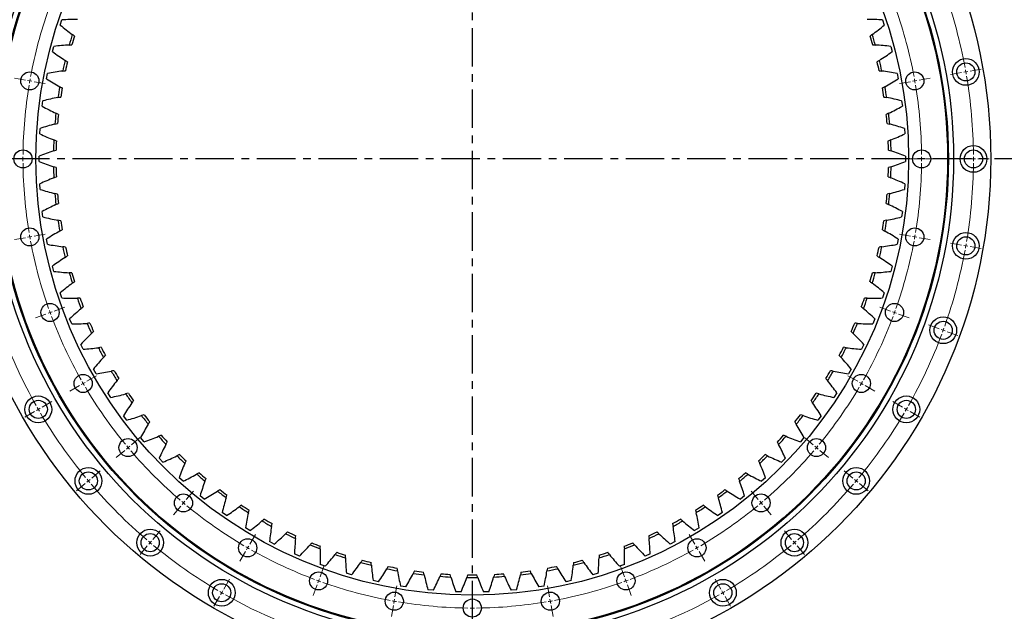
# Model space of a CAD drawing. Header units: millimetres. Extents: x 380 to 5919, y 4799 to 9139.
# Tile 5 of 12: x 1002 to 2142, y 7627 to 8312. Entities that reach past the tile are written whole.
import ezdxf

# ---------------------------------------------------------------- set-up
doc = ezdxf.new("R2010")
doc.units = ezdxf.units.MM
doc.header["$LTSCALE"] = 20
doc.linetypes.add('CENTER', pattern=[10.16, 6.35, -1.27, 1.27, -1.27])

msp = doc.modelspace()

# ---------------------------------------------------------------- linework, layer by layer
at = {"linetype": 'CENTER', "ltscale": 0.35}
for p, q in [((1526.1, 8800.4), (1526.1, 7501.7)), ((2174.8, 8151), (877.3, 8151))]:
    msp.add_line(p, q, dxfattribs=at)
at = {"color": 7, "linetype": 'Continuous', "lineweight": 25}
for p, q in [((1049.2, 8306), (1051.2, 8312)), ((2001, 8312), (2002.9, 8306)), ((1040.3, 8275.2), (1041.9, 8281.2)), ((2010.3, 8281.2), (2011.9, 8275.2)), ((1033.3, 8243.8), (1034.5, 8249.9)), ((2017.7, 8249.9), (2018.8, 8243.8)), ((1028.4, 8212), (1029.2, 8218.2)), ((2023, 8218.2), (2023.8, 8212)), ((1025.5, 8180), (1025.9, 8186.3)), ((2026.3, 8186.3), (2026.7, 8180)), ((1024.7, 8147.9), (1024.7, 8154.1)), ((2027.5, 8154.1), (2027.5, 8147.9)), ((1025.9, 8115.7), (1025.5, 8122)), ((2026.7, 8122), (2026.3, 8115.7)), ((1029.2, 8083.8), (1028.4, 8090)), ((2023.8, 8090), (2023, 8083.8)), ((1034.5, 8052.1), (1033.3, 8058.2)), ((2018.8, 8058.2), (2017.7, 8052.1)), ((1041.9, 8020.8), (1040.3, 8026.9)), ((2011.9, 8026.9), (2010.3, 8020.8)), ((1051.2, 7990), (1049.2, 7996)), ((2002.9, 7996), (2001, 7990)), ((1062.5, 7959.9), (1060.1, 7965.7)), ((1992, 7965.7), (1989.7, 7959.9)), ((1075.7, 7930.6), (1073, 7936.3)), ((1979.2, 7936.3), (1976.5, 7930.6)), ((1090.7, 7902.2), (1087.6, 7907.7)), ((1964.5, 7907.7), (1961.4, 7902.2)), ((1107.6, 7874.8), (1104.1, 7880.1)), ((1948, 7880.1), (1944.6, 7874.8)), ((1126.1, 7848.6), (1122.4, 7853.6)), ((1929.8, 7853.6), (1926, 7848.6)), ((1146.3, 7823.6), (1142.2, 7828.4)), ((1909.9, 7828.4), (1905.8, 7823.6)), ((1168.1, 7799.9), (1163.7, 7804.4)), ((1888.5, 7804.4), (1884.1, 7799.9)), ((1191.3, 7777.7), (1186.7, 7781.9)), ((1865.5, 7781.9), (1860.9, 7777.7)), ((1215.9, 7757), (1211, 7760.9)), ((1841.2, 7760.9), (1836.3, 7757)), ((1241.8, 7738), (1236.6, 7741.5)), ((1815.5, 7741.5), (1810.4, 7738)), ((1268.8, 7720.6), (1263.5, 7723.8)), ((1788.7, 7723.8), (1783.3, 7720.6)), ((1296.9, 7705), (1291.4, 7707.9)), ((1760.8, 7707.9), (1755.2, 7705)), ((1326, 7691.2), (1320.2, 7693.8)), ((1731.9, 7693.8), (1726.2, 7691.2)), ((1355.8, 7679.4), (1350, 7681.5)), ((1702.2, 7681.5), (1696.3, 7679.4)), ((1386.4, 7669.4), (1380.4, 7671.2)), ((1671.8, 7671.2), (1665.7, 7669.4)), ((1417.6, 7661.5), (1411.4, 7662.9)), ((1640.7, 7662.9), (1634.6, 7661.5)), ((1449.1, 7655.5), (1443, 7656.5)), ((1481.1, 7651.6), (1474.8, 7652.2)), ((1513.1, 7649.7), (1506.9, 7649.9)), ((1545.3, 7649.9), (1539, 7649.7)), ((1577.3, 7652.2), (1571.1, 7651.6)), ((1609.2, 7656.5), (1603, 7655.5))]:
    msp.add_line(p, q, dxfattribs=at)
at = {"color": 0, "linetype": 'Continuous', "lineweight": 18}
for p, q in [((2092.3, 8250.9), (2079.5, 8248.6)), ((2097.3, 8251.7), (2094.8, 8251.3)), ((2097.3, 8251.7), (2099.7, 8252.2)), ((2102.2, 8252.6), (2115, 8254.8)), ((1009.1, 8242.2), (996.3, 8244.4)), ((1014, 8241.3), (1011.5, 8241.7)), ((1014, 8241.3), (1016.4, 8240.9)), ((1018.9, 8240.4), (1031.7, 8238.2)), ((2033.3, 8240.4), (2020.5, 8238.2)), ((2038.2, 8241.3), (2035.7, 8240.9)), ((2038.2, 8241.3), (2040.6, 8241.7)), ((2043.1, 8242.2), (2055.9, 8244.4)), ((1006.1, 8151), (1003.6, 8151)), ((1006.1, 8151), (1008.6, 8151)), ((1011.1, 8151), (1024.1, 8151)), ((2041.1, 8151), (2028.1, 8151)), ((2046.1, 8151), (2043.6, 8151)), ((2046.1, 8151), (2048.6, 8151)), ((2051.1, 8151), (2064.1, 8151)), ((2101.1, 8151), (2088.1, 8151)), ((2106.1, 8151), (2103.6, 8151)), ((2106.1, 8151), (2108.6, 8151)), ((2111.1, 8151), (2124.1, 8151)), ((1009.1, 8059.8), (996.3, 8057.6)), ((1014, 8060.7), (1011.5, 8060.3)), ((1014, 8060.7), (1016.4, 8061.1)), ((1018.9, 8061.6), (1031.7, 8063.8)), ((2033.3, 8061.6), (2020.5, 8063.8)), ((2038.2, 8060.7), (2035.7, 8061.1)), ((2038.2, 8060.7), (2040.6, 8060.3)), ((2043.1, 8059.8), (2055.9, 8057.6)), ((2092.3, 8051.2), (2079.5, 8053.4)), ((2097.3, 8050.3), (2094.8, 8050.7)), ((2097.3, 8050.3), (2099.7, 8049.9)), ((2102.2, 8049.4), (2115, 8047.2)), ((1042.1, 7974.9), (1054.4, 7979.3)), ((2010, 7974.9), (1997.8, 7979.3)), ((1032.7, 7971.4), (1020.5, 7967)), ((1037.4, 7973.2), (1035.1, 7972.3)), ((1037.4, 7973.2), (1039.8, 7974)), ((2014.7, 7973.2), (2012.4, 7974)), ((2014.7, 7973.2), (2017.1, 7972.3)), ((2019.4, 7971.4), (2031.6, 7967)), ((2066.4, 7954.3), (2054.2, 7958.8)), ((2071.1, 7952.6), (2068.8, 7953.5)), ((2071.1, 7952.6), (2073.4, 7951.8)), ((2075.8, 7950.9), (2088, 7946.5)), ((1080.1, 7893.5), (1091.3, 7900)), ((1972.1, 7893.5), (1960.8, 7900)), ((1071.4, 7888.5), (1060.2, 7882)), ((1075.7, 7891), (1073.6, 7889.8)), ((1075.7, 7891), (1077.9, 7892.3)), ((1976.4, 7891), (1974.2, 7892.3)), ((1976.4, 7891), (1978.6, 7889.8)), ((1980.7, 7888.5), (1992, 7882)), ((1028.1, 7863.5), (1039.4, 7870)), ((2024, 7863.5), (2012.8, 7870)), ((1019.5, 7858.5), (1008.2, 7852)), ((1023.8, 7861), (1021.6, 7859.8)), ((1023.8, 7861), (1025.9, 7862.3)), ((2028.4, 7861), (2026.2, 7862.3)), ((2028.4, 7861), (2030.5, 7859.8)), ((2032.7, 7858.5), (2044, 7852)), ((1127.7, 7816.8), (1129.7, 7818.4)), ((1131.6, 7820), (1141.5, 7828.3)), ((1920.6, 7820), (1910.6, 7828.3)), ((1924.4, 7816.8), (1922.5, 7818.4)), ((1123.9, 7813.5), (1113.9, 7805.2)), ((1127.7, 7816.8), (1125.8, 7815.1)), ((1924.4, 7816.8), (1926.3, 7815.1)), ((1928.3, 7813.5), (1938.2, 7805.2)), ((1085.6, 7781.4), (1095.6, 7789.8)), ((1966.6, 7781.4), (1956.6, 7789.8)), ((1077.9, 7775), (1068, 7766.6)), ((1081.8, 7778.2), (1079.9, 7776.6)), ((1081.8, 7778.2), (1083.7, 7779.8)), ((1970.4, 7778.2), (1968.5, 7779.8)), ((1970.4, 7778.2), (1972.3, 7776.6)), ((1974.2, 7775), (1984.2, 7766.6)), ((1195, 7756.5), (1203.4, 7766.4)), ((1857.1, 7756.5), (1848.8, 7766.4)), ((1188.6, 7748.8), (1180.3, 7738.9)), ((1191.8, 7752.7), (1190.2, 7750.7)), ((1191.8, 7752.7), (1193.4, 7754.6)), ((1860.3, 7752.7), (1858.7, 7754.6)), ((1860.3, 7752.7), (1861.9, 7750.7)), ((1863.5, 7748.8), (1871.9, 7738.9)), ((1156.5, 7710.5), (1164.8, 7720.5)), ((1268.6, 7705), (1275.1, 7716.3)), ((1783.6, 7705), (1777.1, 7716.3)), ((1895.7, 7710.5), (1887.3, 7720.5)), ((1153.3, 7706.7), (1151.7, 7704.8)), ((1153.3, 7706.7), (1154.9, 7708.6)), ((1898.9, 7706.7), (1897.3, 7708.6)), ((1898.9, 7706.7), (1900.5, 7704.8)), ((1150, 7702.9), (1141.7, 7692.9)), ((1263.6, 7696.3), (1257.1, 7685.1)), ((1266.1, 7700.7), (1264.8, 7698.5)), ((1266.1, 7700.7), (1267.3, 7702.8)), ((1786.1, 7700.7), (1784.8, 7702.8)), ((1786.1, 7700.7), (1787.3, 7698.5)), ((1788.6, 7696.3), (1795.1, 7685.1)), ((1902.1, 7702.9), (1910.5, 7692.9)), ((1349.9, 7667.1), (1354.4, 7679.3)), ((1702.2, 7667.1), (1697.8, 7679.3)), ((1238.6, 7653), (1245.1, 7664.3)), ((1346.5, 7657.7), (1342.1, 7645.4)), ((1348.2, 7662.4), (1347.4, 7660)), ((1348.2, 7662.4), (1349.1, 7664.7)), ((1703.9, 7662.4), (1703.1, 7664.7)), ((1703.9, 7662.4), (1704.8, 7660)), ((1705.6, 7657.7), (1710.1, 7645.4)), ((1813.6, 7653), (1807.1, 7664.3)), ((1236.1, 7648.7), (1234.8, 7646.5)), ((1236.1, 7648.7), (1237.3, 7650.9)), ((1436.6, 7643.8), (1438.9, 7656.6)), ((1526.1, 7636), (1526.1, 7649)), ((1615.5, 7643.8), (1613.2, 7656.6)), ((1816.1, 7648.7), (1814.8, 7650.9)), ((1816.1, 7648.7), (1817.3, 7646.5)), ((1233.6, 7644.4), (1227.1, 7633.1)), ((1435.8, 7638.9), (1435.3, 7636.4)), ((1435.8, 7638.9), (1436.2, 7641.4)), ((1616.4, 7638.9), (1615.9, 7641.4)), ((1616.4, 7638.9), (1616.8, 7636.4)), ((1818.6, 7644.4), (1825.1, 7633.1)), ((1434.9, 7634), (1432.7, 7621.2)), ((1526.1, 7631), (1526.1, 7633.5)), ((1526.1, 7631), (1526.1, 7628.5)), ((1617.2, 7634), (1619.5, 7621.2))]:
    msp.add_line(p, q, dxfattribs=at)
at = {"color": 7, "linetype": 'Continuous', "lineweight": 25}
for centre, radius in [((1526.1, 8151), 600), ((1526.1, 8151), 557), ((1526.1, 8151), 551), ((1526.1, 8151), 550), ((1526.1, 8151), 505), ((2097.3, 8251.7), 15.5), ((2097.3, 8251.7), 10.5), ((1014, 8241.3), 10.5), ((2038.2, 8241.3), 10.5), ((1006.1, 8151), 10.5), ((2046.1, 8151), 10.5), ((2106.1, 8151), 15.5), ((2106.1, 8151), 10.5), ((1014, 8060.7), 10.5), ((2038.2, 8060.7), 10.5), ((2097.3, 8050.3), 15.5), ((2097.3, 8050.3), 10.5), ((1037.4, 7973.2), 10.5), ((2014.7, 7973.2), 10.5), ((2071.1, 7952.6), 15.5), ((2071.1, 7952.6), 10.5), ((1075.7, 7891), 10.5), ((1976.4, 7891), 10.5), ((1023.8, 7861), 15.5), ((2028.4, 7861), 15.5), ((1023.8, 7861), 10.5), ((2028.4, 7861), 10.5), ((1127.7, 7816.8), 10.5), ((1924.4, 7816.8), 10.5), ((1081.8, 7778.2), 15.5), ((1081.8, 7778.2), 10.5), ((1970.4, 7778.2), 15.5), ((1970.4, 7778.2), 10.5), ((1191.8, 7752.7), 10.5), ((1860.3, 7752.7), 10.5), ((1153.3, 7706.7), 15.5), ((1153.3, 7706.7), 10.5), ((1898.9, 7706.7), 15.5), ((1898.9, 7706.7), 10.5), ((1266.1, 7700.7), 10.5), ((1786.1, 7700.7), 10.5), ((1348.2, 7662.4), 10.5), ((1703.9, 7662.4), 10.5), ((1236.1, 7648.7), 15.5), ((1236.1, 7648.7), 10.5), ((1816.1, 7648.7), 15.5), ((1816.1, 7648.7), 10.5), ((1435.8, 7638.9), 10.5), ((1616.4, 7638.9), 10.5), ((1526.1, 7631), 10.5)]:
    msp.add_circle(centre, radius, dxfattribs=at)
at = {"color": 0, "linetype": 'Continuous', "lineweight": 18}
for radius, start, end in [(580, 10.4939, 19.5061), (520, 160.5509, 169.4491), (520, 10.5509, 19.4491), (580, 10, 10.247), (580, 9.753, 10), (520, 170, 170.2755), (520, 169.7245, 170), (520, 10, 10.2755), (520, 9.7245, 10), (580, 0.4939, 9.5061), (520, 170.5509, 179.4491), (520, 0.5509, 9.4491), (520, 179.7245, 180), (520, 180, 180.2755), (520, 0, 0.2755), (520, 359.7245, 0), (580, 0, 0.247), (580, 359.753, 0), (520, 180.5509, 189.4491), (520, 350.5509, 359.4491), (580, 350.4939, 359.5061), (520, 189.7245, 190), (520, 190, 190.2755), (520, 349.7245, 350), (520, 350, 350.2755), (520, 190.5509, 199.4491), (520, 340.5509, 349.4491), (580, 340.4939, 349.5061), (580, 349.753, 350), (580, 350, 350.247), (520, 199.7245, 200), (520, 200, 200.2755), (520, 200.5509, 209.4491), (520, 330.5509, 339.4491), (520, 339.7245, 340), (520, 340, 340.2755), (580, 340, 340.247), (580, 200.4939, 209.5061), (580, 330.4939, 339.5061), (580, 339.753, 340), (520, 209.7245, 210), (520, 210, 210.2755), (520, 210.5509, 219.4491), (520, 320.5509, 329.4491), (520, 329.7245, 330), (520, 330, 330.2755), (580, 209.753, 210), (580, 330, 330.247), (580, 210, 210.247), (580, 210.4939, 219.5061), (580, 320.4939, 329.5061), (580, 329.753, 330), (520, 219.7245, 220), (520, 320, 320.2755), (520, 220, 220.2755), (520, 220.5509, 229.4491), (520, 310.5509, 319.4491), (520, 319.7245, 320), (580, 219.753, 220), (580, 220, 220.247), (580, 220.4939, 229.5061), (580, 310.4939, 319.5061), (580, 319.753, 320), (580, 320, 320.247), (520, 229.7245, 230), (520, 230, 230.2755), (520, 230.5509, 239.4491), (520, 300.5509, 309.4491), (520, 309.7245, 310), (520, 310, 310.2755), (580, 229.753, 230), (580, 230, 230.247), (580, 230.4939, 239.5061), (580, 300.4939, 309.5061), (580, 309.753, 310), (580, 310, 310.247), (520, 239.7245, 240), (520, 240, 240.2755), (520, 240.5509, 249.4491), (520, 290.5509, 299.4491), (520, 299.7245, 300), (520, 300, 300.2755), (520, 249.7245, 250), (520, 250, 250.2755), (520, 250.5509, 259.4491), (520, 280.5509, 289.4491), (520, 289.7245, 290), (520, 290, 290.2755), (580, 239.753, 240), (580, 240, 240.247), (580, 240.4939, 249.5061), (580, 290.4939, 299.5061), (580, 299.753, 300), (580, 300, 300.247), (520, 259.7245, 260), (520, 260, 260.2755), (520, 260.5509, 269.4491), (520, 270.5509, 279.4491), (520, 279.7245, 280), (520, 280, 280.2755), (520, 269.7245, 270), (520, 270, 270.2755)]:
    msp.add_arc((1526.1, 8151), radius, start, end, dxfattribs=at)
at = {"color": 7, "linetype": 'Continuous', "lineweight": 25}
for radius, start, end in [(484.8, 162.7179, 164.2209), (481.8, 162.8384, 164.1003), (481.8, 15.8997, 17.1616), (484.8, 15.7791, 17.2821), (484.8, 166.3914, 167.8944), (481.8, 166.5119, 167.7738), (481.8, 12.2262, 13.4881), (484.8, 12.1056, 13.6086), (484.8, 170.0648, 171.5678), (481.7, 170.1854, 171.4473), (481.8, 8.5527, 9.8146), (484.8, 8.4322, 9.9352), (484.8, 173.7383, 175.2413), (481.8, 173.8588, 175.1208), (481.8, 4.8792, 6.1412), (484.8, 4.7587, 6.2617), (484.8, 177.4118, 178.9148), (481.8, 177.5323, 178.7942), (481.8, 1.2058, 2.4677), (484.8, 1.0852, 2.5882), (484.8, 181.0852, 182.5882), (481.8, 181.2058, 182.4677), (481.8, 357.5323, 358.7942), (484.8, 357.4118, 358.9148), (484.8, 184.7587, 186.2617), (481.8, 184.8792, 186.1412), (481.8, 353.8588, 355.1208), (484.8, 353.7383, 355.2413), (484.8, 188.4322, 189.9352), (481.7, 188.5527, 189.8146), (481.7, 350.1854, 351.4473), (484.8, 350.0648, 351.5678), (484.8, 192.1056, 193.6086), (481.7, 192.2262, 193.4881), (481.7, 346.5119, 347.7738), (484.8, 346.3914, 347.8944), (484.7, 195.7791, 197.2821), (481.8, 195.8997, 197.1616), (481.7, 342.8384, 344.1003), (484.7, 342.7179, 344.2209), (484.7, 199.4526, 200.9556), (481.7, 199.5731, 200.835), (481.7, 339.165, 340.4269), (484.7, 339.0444, 340.5474), (484.8, 203.1261, 204.6291), (481.7, 203.2466, 204.5085), (481.8, 335.4915, 336.7534), (484.7, 335.3709, 336.8739), (484.8, 206.7995, 208.3025), (481.7, 206.9201, 208.182), (481.8, 331.818, 333.0799), (484.8, 331.6975, 333.2005), (484.8, 210.473, 211.976), (481.7, 210.5935, 211.8554), (481.7, 328.1446, 329.4065), (484.8, 328.024, 329.527), (484.7, 214.1465, 215.6495), (481.7, 214.267, 215.5289), (481.7, 324.4711, 325.733), (484.7, 324.3505, 325.8535), (484.7, 217.8199, 219.3229), (481.7, 217.9405, 219.2024), (481.7, 320.7976, 322.0595), (484.7, 320.6771, 322.1801), (484.7, 221.4934, 222.9964), (481.7, 221.6139, 222.8759), (481.8, 317.1241, 318.3861), (484.7, 317.0036, 318.5066), (484.7, 225.1669, 226.6699), (481.7, 225.2874, 226.5493), (481.7, 313.4507, 314.7126), (484.7, 313.3301, 314.8331), (484.7, 228.8403, 230.3433), (481.7, 228.9609, 230.2228), (481.7, 309.7772, 311.0391), (484.8, 309.6567, 311.1597), (484.7, 232.5138, 234.0168), (481.7, 232.6344, 233.8963), (481.8, 306.1037, 307.3656), (484.7, 305.9832, 307.4862), (481.7, 236.3078, 237.5697), (481.7, 302.4303, 303.6922), (484.7, 236.1873, 237.6903), (484.7, 302.3097, 303.8127), (484.7, 239.8607, 241.3637), (481.7, 239.9813, 241.2432), (481.7, 298.7568, 300.0187), (484.7, 298.6363, 300.1393), (484.8, 243.5342, 245.0372), (481.7, 243.6548, 244.9167), (481.7, 295.0833, 296.3452), (484.7, 294.9628, 296.4658), (484.7, 247.2077, 248.7107), (481.8, 247.3282, 248.5901), (481.7, 291.4099, 292.6718), (484.7, 291.2893, 292.7923), (484.7, 250.8812, 252.3842), (481.7, 251.0017, 252.2636), (481.7, 287.7364, 288.9983), (484.7, 287.6158, 289.1188), (484.7, 254.5546, 256.0576), (481.7, 254.6752, 255.9371), (484.7, 283.9424, 285.4454), (481.8, 284.0629, 285.3248), (484.7, 258.2281, 259.7311), (481.7, 258.3486, 259.6105), (484.7, 261.9016, 263.4046), (481.7, 262.0221, 263.284), (481.7, 265.6956, 266.9575), (481.7, 269.369, 270.631), (481.7, 273.0425, 274.3044), (484.7, 276.5954, 278.0984), (481.7, 276.716, 277.9779), (484.7, 280.2689, 281.7719), (481.7, 280.3895, 281.6514), (484.7, 265.575, 267.078), (484.7, 269.2485, 270.7515), (484.7, 272.922, 274.425)]:
    msp.add_arc((1526.1, 8151), radius, start, end, dxfattribs=at)
for points in [[(1069, 8312.4), (1063.1, 8312.5), (1057.1, 8312.3), (1051.2, 8312)], [(2001, 8312), (1995, 8312.3), (1989.1, 8312.5), (1983.2, 8312.4)], [(1049.2, 8306), (1053.8, 8302.2), (1058.4, 8298.5), (1063.2, 8295)], [(1988.9, 8295), (1993.7, 8298.5), (1998.4, 8302.2), (2002.9, 8306)], [(1065.8, 8293.2), (1064.9, 8293.8), (1064.1, 8294.4), (1063.2, 8295)], [(1988.9, 8295), (1988.1, 8294.4), (1987.2, 8293.8), (1986.4, 8293.2)], [(1040.3, 8275.2), (1045, 8271.6), (1049.9, 8268.3), (1054.9, 8265.1)], [(1059.6, 8282.8), (1053.7, 8282.5), (1047.7, 8282), (1041.9, 8281.2)], [(1059.6, 8282.8), (1060.6, 8282.9), (1061.7, 8282.9), (1062.8, 8283)], [(1989.4, 8283), (1990.5, 8282.9), (1991.5, 8282.9), (1992.6, 8282.8)], [(2010.3, 8281.2), (2004.4, 8282), (1998.5, 8282.5), (1992.6, 8282.8)], [(1997.2, 8265.1), (2002.2, 8268.3), (2007.1, 8271.6), (2011.9, 8275.2)], [(1057.6, 8263.4), (1056.7, 8263.9), (1055.8, 8264.5), (1054.9, 8265.1)], [(1997.2, 8265.1), (1996.3, 8264.5), (1995.4, 8263.9), (1994.5, 8263.4)], [(1052.1, 8252.7), (1046.2, 8251.9), (1040.3, 8251), (1034.5, 8249.9)], [(1052.1, 8252.7), (1053.2, 8252.8), (1054.2, 8252.9), (1055.3, 8253)], [(1996.9, 8253), (1998, 8252.9), (1999, 8252.8), (2000, 8252.7)], [(2017.7, 8249.9), (2011.8, 8251), (2006, 8251.9), (2000, 8252.7)], [(1033.3, 8243.8), (1038.3, 8240.6), (1043.4, 8237.5), (1048.6, 8234.6)], [(2003.6, 8234.6), (2008.8, 8237.5), (2013.9, 8240.6), (2018.8, 8243.8)], [(1051.4, 8233.1), (1050.4, 8233.6), (1049.5, 8234.1), (1048.6, 8234.6)], [(2003.6, 8234.6), (2002.6, 8234.1), (2001.7, 8233.6), (2000.8, 8233.1)], [(1046.6, 8222.1), (1040.7, 8221), (1034.9, 8219.7), (1029.2, 8218.2)], [(1046.6, 8222.1), (1047.6, 8222.3), (1048.6, 8222.5), (1049.7, 8222.6)], [(2002.5, 8222.6), (2003.5, 8222.5), (2004.5, 8222.3), (2005.6, 8222.1)], [(2023, 8218.2), (2017.2, 8219.7), (2011.4, 8221), (2005.6, 8222.1)], [(1028.4, 8212), (1033.6, 8209.1), (1038.8, 8206.4), (1044.2, 8203.9)], [(2007.9, 8203.9), (2013.3, 8206.4), (2018.6, 8209.1), (2023.8, 8212)], [(1047.1, 8202.5), (1046.1, 8203), (1045.2, 8203.4), (1044.2, 8203.9)], [(2007.9, 8203.9), (2007, 8203.4), (2006, 8203), (2005.1, 8202.5)], [(1043, 8191.2), (1037.2, 8189.8), (1031.5, 8188.1), (1025.9, 8186.3)], [(1043, 8191.2), (1044, 8191.5), (1045, 8191.7), (1046.1, 8192)], [(2006.1, 8192), (2007.1, 8191.7), (2008.1, 8191.5), (2009.2, 8191.2)], [(2026.3, 8186.3), (2020.6, 8188.1), (2014.9, 8189.8), (2009.2, 8191.2)], [(1025.5, 8180), (1030.8, 8177.5), (1036.3, 8175.1), (1041.8, 8172.9)], [(1044.8, 8171.7), (1043.8, 8172.1), (1042.8, 8172.5), (1041.8, 8172.9)], [(2010.3, 8172.9), (2009.4, 8172.5), (2008.4, 8172.1), (2007.4, 8171.7)], [(2010.3, 8172.9), (2015.9, 8175.1), (2021.3, 8177.5), (2026.7, 8180)], [(1041.4, 8160.2), (1035.8, 8158.4), (1030.2, 8156.3), (1024.7, 8154.1)], [(1041.4, 8160.2), (1042.4, 8160.5), (1043.4, 8160.8), (1044.4, 8161.1)], [(2007.7, 8161.1), (2008.7, 8160.8), (2009.7, 8160.5), (2010.7, 8160.2)], [(2027.5, 8154.1), (2022, 8156.3), (2016.4, 8158.4), (2010.7, 8160.2)], [(1024.7, 8147.9), (1030.2, 8145.7), (1035.8, 8143.7), (1041.4, 8141.8)], [(2010.7, 8141.8), (2016.4, 8143.7), (2022, 8145.7), (2027.5, 8147.9)], [(1044.4, 8140.9), (1043.4, 8141.2), (1042.4, 8141.5), (1041.4, 8141.8)], [(2010.7, 8141.8), (2009.7, 8141.5), (2008.7, 8141.2), (2007.7, 8140.9)], [(1041.8, 8129.1), (1036.3, 8126.9), (1030.8, 8124.6), (1025.5, 8122)], [(1041.8, 8129.1), (1042.8, 8129.5), (1043.8, 8129.9), (1044.8, 8130.3)], [(2007.4, 8130.3), (2008.4, 8129.9), (2009.4, 8129.5), (2010.3, 8129.1)], [(2026.7, 8122), (2021.3, 8124.6), (2015.9, 8126.9), (2010.3, 8129.1)], [(1025.9, 8115.7), (1031.5, 8113.9), (1037.2, 8112.3), (1043, 8110.8)], [(2009.2, 8110.8), (2014.9, 8112.3), (2020.6, 8113.9), (2026.3, 8115.7)], [(1046.1, 8110), (1045, 8110.3), (1044, 8110.5), (1043, 8110.8)], [(2009.2, 8110.8), (2008.1, 8110.5), (2007.1, 8110.3), (2006.1, 8110)], [(1044.2, 8098.1), (1038.8, 8095.6), (1033.6, 8092.9), (1028.4, 8090)], [(1044.2, 8098.1), (1045.2, 8098.6), (1046.1, 8099), (1047.1, 8099.5)], [(2005.1, 8099.5), (2006, 8099), (2007, 8098.6), (2007.9, 8098.1)], [(2023.8, 8090), (2018.6, 8092.9), (2013.3, 8095.6), (2007.9, 8098.1)], [(1029.2, 8083.8), (1034.9, 8082.3), (1040.7, 8081), (1046.6, 8079.9)], [(1049.7, 8079.4), (1048.6, 8079.5), (1047.6, 8079.7), (1046.6, 8079.9)], [(2005.6, 8079.9), (2004.5, 8079.7), (2003.5, 8079.5), (2002.5, 8079.4)], [(2005.6, 8079.9), (2011.4, 8081), (2017.2, 8082.3), (2023, 8083.8)], [(1048.6, 8067.4), (1049.5, 8067.9), (1050.4, 8068.4), (1051.4, 8068.9)], [(2000.8, 8068.9), (2001.7, 8068.4), (2002.6, 8067.9), (2003.6, 8067.4)], [(1048.6, 8067.4), (1043.4, 8064.5), (1038.3, 8061.4), (1033.3, 8058.2)], [(2018.8, 8058.2), (2013.9, 8061.4), (2008.8, 8064.5), (2003.6, 8067.4)], [(1034.5, 8052.1), (1040.3, 8051), (1046.2, 8050.1), (1052.1, 8049.3)], [(1055.3, 8049), (1054.2, 8049.1), (1053.2, 8049.2), (1052.1, 8049.3)], [(2000, 8049.3), (1999, 8049.2), (1998, 8049.1), (1996.9, 8049)], [(2000, 8049.3), (2006, 8050.1), (2011.8, 8051), (2017.7, 8052.1)], [(1054.9, 8036.9), (1049.9, 8033.7), (1045, 8030.4), (1040.3, 8026.9)], [(1054.9, 8036.9), (1055.8, 8037.5), (1056.7, 8038.1), (1057.6, 8038.6)], [(1994.5, 8038.6), (1995.4, 8038.1), (1996.3, 8037.5), (1997.2, 8036.9)], [(2011.9, 8026.9), (2007.1, 8030.4), (2002.2, 8033.7), (1997.2, 8036.9)], [(1041.9, 8020.8), (1047.7, 8020.1), (1053.7, 8019.5), (1059.6, 8019.2)], [(1062.8, 8019), (1061.7, 8019.1), (1060.6, 8019.1), (1059.6, 8019.2)], [(1992.6, 8019.2), (1991.5, 8019.1), (1990.5, 8019.1), (1989.4, 8019)], [(1992.6, 8019.2), (1998.5, 8019.5), (2004.4, 8020.1), (2010.3, 8020.8)], [(1063.2, 8007), (1058.4, 8003.5), (1053.8, 7999.8), (1049.2, 7996)], [(1063.2, 8007), (1064.1, 8007.6), (1064.9, 8008.2), (1065.8, 8008.9)], [(1986.4, 8008.9), (1987.2, 8008.2), (1988.1, 8007.6), (1988.9, 8007)], [(2002.9, 7996), (1998.4, 7999.8), (1993.7, 8003.5), (1988.9, 8007)], [(1051.2, 7990), (1057.1, 7989.7), (1063.1, 7989.5), (1069, 7989.6)], [(1072.2, 7989.6), (1071.1, 7989.6), (1070.1, 7989.6), (1069, 7989.6)], [(1983.2, 7989.6), (1982.1, 7989.6), (1981, 7989.6), (1980, 7989.6)], [(1983.2, 7989.6), (1989.1, 7989.5), (1995, 7989.7), (2001, 7990)], [(1073.4, 7977.6), (1068.8, 7973.8), (1064.4, 7969.9), (1060.1, 7965.7)], [(1073.4, 7977.6), (1074.2, 7978.3), (1075, 7979), (1075.8, 7979.7)], [(1976.3, 7979.7), (1977.1, 7979), (1978, 7978.3), (1978.8, 7977.6)], [(1992, 7965.7), (1987.7, 7969.9), (1983.3, 7973.8), (1978.8, 7977.6)], [(1062.5, 7959.9), (1068.4, 7960), (1074.3, 7960.2), (1080.3, 7960.6)], [(1083.4, 7960.9), (1082.4, 7960.8), (1081.3, 7960.7), (1080.3, 7960.6)], [(1971.9, 7960.6), (1970.8, 7960.7), (1969.8, 7960.8), (1968.7, 7960.9)], [(1971.9, 7960.6), (1977.8, 7960.2), (1983.7, 7960), (1989.7, 7959.9)], [(1085.4, 7949), (1081.1, 7944.9), (1077, 7940.6), (1073, 7936.3)], [(1085.4, 7949), (1086.2, 7949.7), (1087, 7950.4), (1087.7, 7951.2)], [(1964.4, 7951.2), (1965.2, 7950.4), (1966, 7949.7), (1966.7, 7949)], [(1979.2, 7936.3), (1975.2, 7940.6), (1971, 7944.9), (1966.7, 7949)], [(1075.7, 7930.6), (1081.6, 7931), (1087.5, 7931.6), (1093.4, 7932.4)], [(1096.5, 7932.9), (1095.5, 7932.7), (1094.4, 7932.6), (1093.4, 7932.4)], [(1958.8, 7932.4), (1957.7, 7932.6), (1956.7, 7932.7), (1955.6, 7932.9)], [(1958.8, 7932.4), (1964.7, 7931.6), (1970.6, 7931), (1976.5, 7930.6)], [(1099.3, 7921.2), (1095.2, 7916.8), (1091.4, 7912.3), (1087.6, 7907.7)], [(1099.3, 7921.2), (1100, 7921.9), (1100.7, 7922.7), (1101.4, 7923.5)], [(1950.7, 7923.5), (1951.4, 7922.7), (1952.2, 7921.9), (1952.9, 7921.2)], [(1964.5, 7907.7), (1960.8, 7912.3), (1956.9, 7916.8), (1952.9, 7921.2)], [(1090.7, 7902.2), (1096.6, 7903), (1102.5, 7904), (1108.3, 7905.2)], [(1111.4, 7905.8), (1110.4, 7905.6), (1109.3, 7905.4), (1108.3, 7905.2)], [(1943.9, 7905.2), (1942.8, 7905.4), (1941.8, 7905.6), (1940.8, 7905.8)], [(1943.9, 7905.2), (1949.7, 7904), (1955.6, 7903), (1961.4, 7902.2)], [(1114.9, 7894.3), (1111.1, 7889.7), (1107.6, 7884.9), (1104.1, 7880.1)], [(1114.9, 7894.3), (1115.5, 7895.1), (1116.2, 7895.9), (1116.9, 7896.7)], [(1935.3, 7896.7), (1935.9, 7895.9), (1936.6, 7895.1), (1937.3, 7894.3)], [(1948, 7880.1), (1944.6, 7884.9), (1941, 7889.7), (1937.3, 7894.3)], [(1107.6, 7874.8), (1113.4, 7876), (1119.2, 7877.4), (1124.9, 7878.9)], [(1127.9, 7879.8), (1126.9, 7879.5), (1125.9, 7879.2), (1124.9, 7878.9)], [(1927.3, 7878.9), (1926.2, 7879.2), (1925.2, 7879.5), (1924.2, 7879.8)], [(1927.3, 7878.9), (1933, 7877.4), (1938.8, 7876), (1944.6, 7874.8)], [(1132.2, 7868.5), (1128.7, 7863.6), (1125.5, 7858.7), (1122.4, 7853.6)], [(1132.2, 7868.5), (1132.8, 7869.3), (1133.4, 7870.2), (1134, 7871.1)], [(1918.1, 7871.1), (1918.8, 7870.2), (1919.4, 7869.3), (1920, 7868.5)], [(1929.8, 7853.6), (1926.7, 7858.7), (1923.4, 7863.6), (1920, 7868.5)], [(1126.1, 7848.6), (1131.8, 7850.1), (1137.5, 7851.8), (1143.2, 7853.8)], [(1146.1, 7854.8), (1145.2, 7854.5), (1144.2, 7854.1), (1143.2, 7853.8)], [(1909, 7853.8), (1908, 7854.1), (1907, 7854.5), (1906, 7854.8)], [(1909, 7853.8), (1914.6, 7851.8), (1920.3, 7850.1), (1926, 7848.6)], [(1151.1, 7843.8), (1148, 7838.8), (1145, 7833.6), (1142.2, 7828.4)], [(1151.1, 7843.8), (1151.6, 7844.7), (1152.2, 7845.6), (1152.8, 7846.5)], [(1899.4, 7846.5), (1900, 7845.6), (1900.5, 7844.7), (1901.1, 7843.8)], [(1909.9, 7828.4), (1907.1, 7833.6), (1904.2, 7838.8), (1901.1, 7843.8)], [(1146.3, 7823.6), (1151.9, 7825.5), (1157.5, 7827.6), (1163, 7829.8)], [(1165.9, 7831.1), (1164.9, 7830.7), (1164, 7830.2), (1163, 7829.8)], [(1889.2, 7829.8), (1888.2, 7830.2), (1887.2, 7830.7), (1886.3, 7831.1)], [(1889.2, 7829.8), (1894.7, 7827.6), (1900.2, 7825.5), (1905.8, 7823.6)], [(1171.5, 7820.4), (1168.7, 7815.2), (1166.1, 7809.8), (1163.7, 7804.4)], [(1171.5, 7820.4), (1172, 7821.4), (1172.5, 7822.3), (1173, 7823.2)], [(1879.1, 7823.2), (1879.6, 7822.3), (1880.1, 7821.4), (1880.6, 7820.4)], [(1888.5, 7804.4), (1886, 7809.8), (1883.4, 7815.2), (1880.6, 7820.4)], [(1168.1, 7799.9), (1173.6, 7802.2), (1179, 7804.6), (1184.3, 7807.2)], [(1187.1, 7808.7), (1186.2, 7808.2), (1185.3, 7807.7), (1184.3, 7807.2)], [(1867.8, 7807.2), (1866.9, 7807.7), (1866, 7808.2), (1865, 7808.7)], [(1867.8, 7807.2), (1873.2, 7804.6), (1878.6, 7802.2), (1884.1, 7799.9)], [(1193.4, 7798.4), (1191, 7793), (1188.7, 7787.5), (1186.7, 7781.9)], [(1193.4, 7798.4), (1193.9, 7799.4), (1194.3, 7800.3), (1194.8, 7801.3)], [(1857.4, 7801.3), (1857.8, 7800.3), (1858.3, 7799.4), (1858.7, 7798.4)], [(1865.5, 7781.9), (1863.4, 7787.5), (1861.2, 7793), (1858.7, 7798.4)], [(1191.3, 7777.7), (1196.6, 7780.3), (1201.9, 7783.1), (1207, 7786)], [(1209.8, 7787.6), (1208.9, 7787.1), (1208, 7786.6), (1207, 7786)], [(1845.1, 7786), (1844.2, 7786.6), (1843.3, 7787.1), (1842.4, 7787.6)], [(1845.1, 7786), (1850.3, 7783.1), (1855.5, 7780.3), (1860.9, 7777.7)], [(1216.7, 7777.8), (1214.6, 7772.2), (1212.7, 7766.6), (1211, 7760.9)], [(1216.7, 7777.8), (1217.1, 7778.8), (1217.5, 7779.8), (1217.9, 7780.8)], [(1834.3, 7780.8), (1834.7, 7779.8), (1835.1, 7778.8), (1835.4, 7777.8)], [(1841.2, 7760.9), (1839.4, 7766.6), (1837.5, 7772.2), (1835.4, 7777.8)], [(1215.9, 7757), (1221.1, 7760), (1226.1, 7763.1), (1231.1, 7766.4)], [(1233.7, 7768.1), (1232.8, 7767.5), (1232, 7766.9), (1231.1, 7766.4)], [(1241.3, 7758.7), (1241.6, 7759.8), (1241.9, 7760.8), (1242.2, 7761.8)], [(1809.9, 7761.8), (1810.3, 7760.8), (1810.6, 7759.8), (1810.9, 7758.7)], [(1821.1, 7766.4), (1820.2, 7766.9), (1819.3, 7767.5), (1818.5, 7768.1)], [(1821.1, 7766.4), (1826, 7763.1), (1831.1, 7760), (1836.3, 7757)], [(1241.3, 7758.7), (1239.5, 7753.1), (1238, 7747.3), (1236.6, 7741.5)], [(1258.8, 7750.2), (1258, 7749.5), (1257.2, 7748.9), (1256.3, 7748.2)], [(1795.8, 7748.2), (1795, 7748.9), (1794.2, 7749.5), (1793.3, 7750.2)], [(1815.5, 7741.5), (1814.2, 7747.3), (1812.6, 7753.1), (1810.9, 7758.7)], [(1241.8, 7738), (1246.7, 7741.2), (1251.6, 7744.7), (1256.3, 7748.2)], [(1267, 7741.3), (1265.6, 7735.5), (1264.4, 7729.7), (1263.5, 7723.8)], [(1267, 7741.3), (1267.2, 7742.3), (1267.5, 7743.4), (1267.7, 7744.4)], [(1784.4, 7744.4), (1784.7, 7743.4), (1784.9, 7742.3), (1785.2, 7741.3)], [(1788.7, 7723.8), (1787.7, 7729.7), (1786.5, 7735.5), (1785.2, 7741.3)], [(1795.8, 7748.2), (1800.6, 7744.7), (1805.4, 7741.2), (1810.4, 7738)], [(1268.8, 7720.6), (1273.6, 7724.2), (1278.2, 7727.9), (1282.7, 7731.8)], [(1285.1, 7733.9), (1284.3, 7733.2), (1283.5, 7732.5), (1282.7, 7731.8)], [(1293.8, 7725.5), (1293.9, 7726.6), (1294.1, 7727.6), (1294.3, 7728.7)], [(1757.8, 7728.7), (1758, 7727.6), (1758.2, 7726.6), (1758.4, 7725.5)], [(1769.5, 7731.8), (1768.7, 7732.5), (1767.9, 7733.2), (1767.1, 7733.9)], [(1769.5, 7731.8), (1774, 7727.9), (1778.6, 7724.2), (1783.3, 7720.6)], [(1293.8, 7725.5), (1292.8, 7719.7), (1292, 7713.8), (1291.4, 7707.9)], [(1296.9, 7705), (1301.4, 7708.9), (1305.8, 7712.9), (1310, 7717.1)], [(1312.3, 7719.3), (1311.5, 7718.5), (1310.8, 7717.8), (1310, 7717.1)], [(1321.5, 7711.5), (1321.6, 7712.6), (1321.7, 7713.6), (1321.8, 7714.7)], [(1730.3, 7714.7), (1730.4, 7713.6), (1730.5, 7712.6), (1730.7, 7711.5)], [(1742.1, 7717.1), (1741.4, 7717.8), (1740.6, 7718.5), (1739.9, 7719.3)], [(1742.1, 7717.1), (1746.4, 7712.9), (1750.7, 7708.9), (1755.2, 7705)], [(1760.8, 7707.9), (1760.2, 7713.8), (1759.4, 7719.7), (1758.4, 7725.5)], [(1321.5, 7711.5), (1320.9, 7705.6), (1320.5, 7699.7), (1320.2, 7693.8)], [(1326, 7691.2), (1330.2, 7695.4), (1334.3, 7699.7), (1338.3, 7704.1)], [(1340.4, 7706.5), (1339.7, 7705.7), (1339, 7704.9), (1338.3, 7704.1)], [(1713.9, 7704.1), (1713.2, 7704.9), (1712.5, 7705.7), (1711.8, 7706.5)], [(1713.9, 7704.1), (1717.8, 7699.7), (1721.9, 7695.4), (1726.2, 7691.2)], [(1731.9, 7693.8), (1731.7, 7699.7), (1731.3, 7705.6), (1730.7, 7711.5)], [(1350.1, 7699.3), (1349.8, 7693.4), (1349.8, 7687.5), (1350, 7681.5)], [(1350.1, 7699.3), (1350.1, 7700.4), (1350.2, 7701.4), (1350.2, 7702.5)], [(1355.8, 7679.4), (1359.8, 7683.8), (1363.6, 7688.3), (1367.3, 7693)], [(1369.2, 7695.5), (1368.6, 7694.7), (1368, 7693.8), (1367.3, 7693)], [(1379.4, 7689), (1379.4, 7690), (1379.3, 7691.1), (1379.3, 7692.2)], [(1672.8, 7692.2), (1672.8, 7691.1), (1672.8, 7690), (1672.8, 7689)], [(1684.8, 7693), (1684.2, 7693.8), (1683.5, 7694.7), (1682.9, 7695.5)], [(1684.8, 7693), (1688.5, 7688.3), (1692.3, 7683.8), (1696.3, 7679.4)], [(1701.9, 7702.5), (1702, 7701.4), (1702, 7700.4), (1702.1, 7699.3)], [(1702.2, 7681.5), (1702.4, 7687.5), (1702.3, 7693.4), (1702.1, 7699.3)], [(1379.4, 7689), (1379.5, 7683), (1379.9, 7677.1), (1380.4, 7671.2)], [(1386.4, 7669.4), (1390.1, 7674.1), (1393.6, 7678.9), (1397, 7683.8)], [(1398.8, 7686.4), (1398.2, 7685.5), (1397.6, 7684.6), (1397, 7683.8)], [(1409.3, 7680.5), (1409.2, 7681.6), (1409.1, 7682.6), (1409, 7683.7)], [(1409.3, 7680.5), (1409.8, 7674.6), (1410.5, 7668.7), (1411.4, 7662.9)], [(1640.7, 7662.9), (1641.6, 7668.7), (1642.4, 7674.6), (1642.9, 7680.5)], [(1643.1, 7683.7), (1643.1, 7682.6), (1643, 7681.6), (1642.9, 7680.5)], [(1655.2, 7683.8), (1654.6, 7684.6), (1654, 7685.5), (1653.4, 7686.4)], [(1655.2, 7683.8), (1658.5, 7678.9), (1662.1, 7674.1), (1665.7, 7669.4)], [(1671.8, 7671.2), (1672.3, 7677.1), (1672.6, 7683), (1672.8, 7689)], [(1417.6, 7661.5), (1420.9, 7666.3), (1424.1, 7671.3), (1427.2, 7676.4)], [(1428.8, 7679.2), (1428.3, 7678.3), (1427.7, 7677.4), (1427.2, 7676.4)], [(1439.7, 7674), (1439.5, 7675.1), (1439.3, 7676.1), (1439.2, 7677.2)], [(1439.7, 7674), (1440.6, 7668.1), (1441.7, 7662.3), (1443, 7656.5)], [(1449.1, 7655.5), (1452.2, 7660.6), (1455.1, 7665.8), (1457.8, 7671.1)], [(1459.2, 7673.9), (1458.7, 7673), (1458.3, 7672), (1457.8, 7671.1)], [(1470.4, 7669.5), (1470.2, 7670.5), (1470, 7671.5), (1469.7, 7672.6)], [(1470.4, 7669.5), (1471.7, 7663.7), (1473.1, 7657.9), (1474.8, 7652.2)], [(1489.9, 7670.6), (1489.5, 7669.6), (1489.1, 7668.7), (1488.7, 7667.7)], [(1501.4, 7666.9), (1501.1, 7667.9), (1500.8, 7668.9), (1500.5, 7669.9)], [(1520.8, 7669.3), (1520.4, 7668.3), (1520.1, 7667.3), (1519.7, 7666.3)], [(1532.4, 7666.3), (1532.1, 7667.3), (1531.7, 7668.3), (1531.4, 7669.3)], [(1551.6, 7669.9), (1551.4, 7668.9), (1551.1, 7667.9), (1550.8, 7666.9)], [(1563.5, 7667.7), (1563.1, 7668.7), (1562.6, 7669.6), (1562.2, 7670.6)], [(1577.3, 7652.2), (1579, 7657.9), (1580.5, 7663.7), (1581.8, 7669.5)], [(1582.4, 7672.6), (1582.2, 7671.5), (1582, 7670.5), (1581.8, 7669.5)], [(1594.4, 7671.1), (1593.9, 7672), (1593.4, 7673), (1592.9, 7673.9)], [(1594.4, 7671.1), (1597.1, 7665.8), (1600, 7660.6), (1603, 7655.5)], [(1609.2, 7656.5), (1610.5, 7662.3), (1611.6, 7668.1), (1612.5, 7674)], [(1613, 7677.2), (1612.8, 7676.1), (1612.7, 7675.1), (1612.5, 7674)], [(1625, 7676.4), (1624.4, 7677.4), (1623.9, 7678.3), (1623.4, 7679.2)], [(1625, 7676.4), (1628, 7671.3), (1631.2, 7666.3), (1634.6, 7661.5)], [(1481.1, 7651.6), (1483.8, 7656.9), (1486.3, 7662.2), (1488.7, 7667.7)], [(1501.4, 7666.9), (1503, 7661.2), (1504.8, 7655.5), (1506.9, 7649.9)], [(1513.1, 7649.7), (1515.5, 7655.2), (1517.7, 7660.7), (1519.7, 7666.3)], [(1532.4, 7666.3), (1534.4, 7660.7), (1536.6, 7655.2), (1539, 7649.7)], [(1545.3, 7649.9), (1547.3, 7655.5), (1549.1, 7661.2), (1550.8, 7666.9)], [(1563.5, 7667.7), (1565.8, 7662.2), (1568.4, 7656.9), (1571.1, 7651.6)]]:
    msp.add_open_spline(points, degree=3, dxfattribs=at)

doc.saveas('drawing.dxf')
